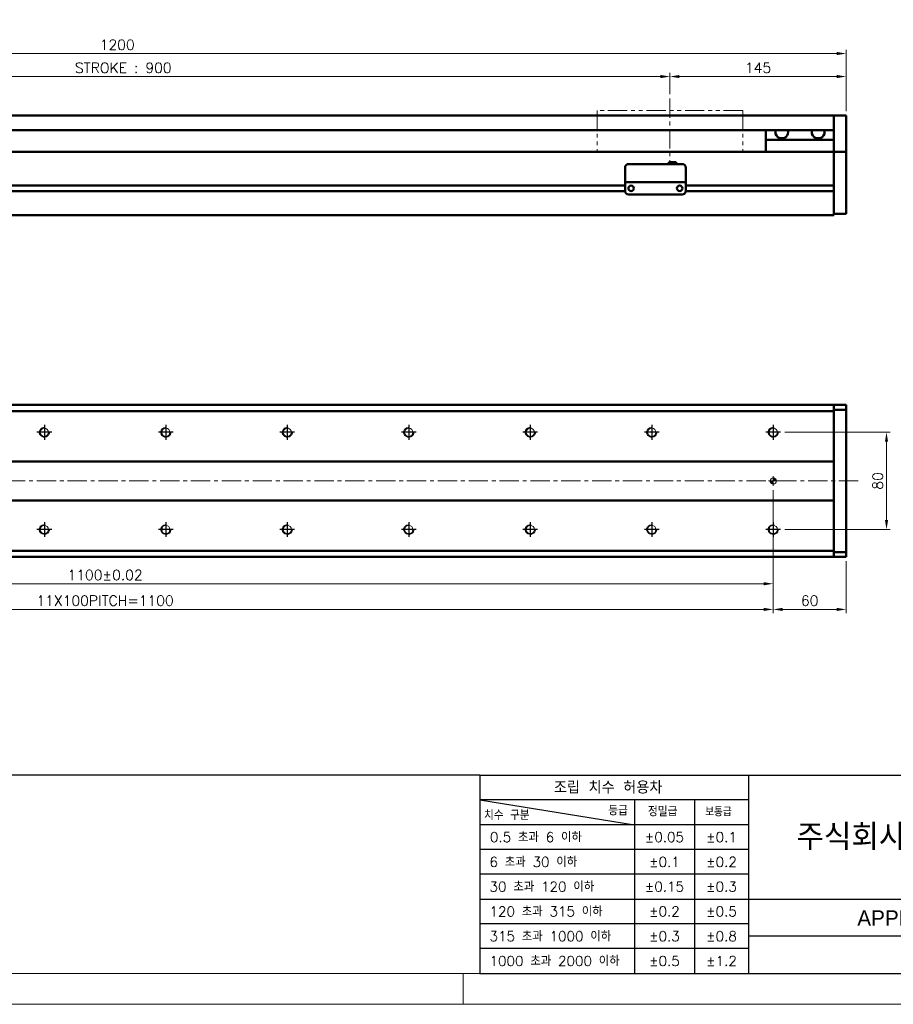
# Model space of a CAD drawing. Header units: millimetres. Extents: x 46891 to 50687, y 6223 to 10043.
# Tile 2 of 4: x 49252 to 49971, y 8529 to 9339. Entities that reach past the tile are written whole.
import ezdxf
from ezdxf.enums import TextEntityAlignment as Align

# ---------------------------------------------------------------- set-up
doc = ezdxf.new("R2010")
doc.units = ezdxf.units.MM
doc.header["$LTSCALE"] = 0.5
doc.linetypes.add('CENTER', pattern=[50.8, 31.75, -6.35, 6.35, -6.35])
doc.linetypes.add('PHANTOM', pattern=[63.5, 31.75, -6.35, 6.35, -6.35, 6.35, -6.35])
doc.layers.get('0').update_dxf_attribs({"lineweight": 20})
doc.layers.add('1', color=1, linetype='CENTER', lineweight=13)
doc.layers.add('외형선(ISO)', color=7, linetype='Continuous', lineweight=50)
for name, color, linetype in [('3', 3, 'Continuous'), ('C', 1, 'CENTER'), ('DIM', 4, 'Continuous')]:
    doc.layers.add(name, color=color, linetype=linetype)
doc.styles.add('ACISOGDT', font='amgdt.shx')
doc.styles.add('DSR TEXT', font='romans.shx', dxfattribs={"bigfont": 'whgtxt.shx'})
doc.styles.get("Standard").update_dxf_attribs({"font": 'romans.shx', "bigfont": 'whgtxt.shx'})
doc.dimstyles.new('DSR', dxfattribs={"dimscale": 2, "dimtxt": 3, "dimasz": 3, "dimexe": 0.5, "dimexo": 0.5, "dimgap": 0.5, "dimtad": 1, "dimdsep": 46, "dimtxsty": 'Standard', "dimcen": 2.5, "dimclrd": 4, "dimclre": 4, "dimclrt": 2, "dimadec": 0, "dimazin": 2, "dimtfac": 1, "dimtmove": 0, "dimatfit": 3, "dimfxl": 0, "dimlwd": -1, "dimlwe": -1, "dimarcsym": 0})

# ---------------------------------------------------------------- blocks, each defined once
blk = doc.blocks.new('A$C13F00394')
at = {"layer": '3'}
for p, q in [((0, 32), (-207.68, 32)), ((0, 32), (202.32, 32)), ((0, 32), (0, 0)), ((43.43, 32), (43.43, 0)), ((0, 28), (25, 24)), ((43.43, 28), (0, 28)), ((25, 28), (25, 0)), ((34.7, 28), (34.7, 0)), ((43.43, 24), (0, 24)), ((43.43, 20), (0, 20)), ((43.43, 16), (0, 16)), ((0, 12), (129.32, 12)), ((43.43, 8), (0, 8)), ((97.32, 6), (43.43, 6)), ((43.43, 4), (0, 4)), ((0, 0), (202.32, 0))]:
    blk.add_line(p, q, dxfattribs=at)
at = {"color": 0, "style": 'DSR TEXT'}
for s, height, p in [('조립 치수 허용차', 2, (11.97, 29.02)), ('등급', 1.5, (20.77, 25.52)), ('정밀급', 1.5, (27.18, 25.37)), ('치수 구분', 1.5, (0.69, 24.78)), ('보통급', 1.3, (36.41, 25.38)), (' 0.5 초과 6 이하', 1.6, (0.56, 21.19)), (' 6 초과 30 이하', 1.6, (0.49, 17.19)), (' 30 초과 120 이하', 1.6, (0.49, 13.19)), (' 120 초과 315 이하', 1.6, (0.49, 9.19)), (' 315 초과 1000 이하', 1.6, (0.49, 5.19)), (' 1000 초과 2000 이하', 1.6, (0.49, 1.19))]:
    blk.add_text(s, height=height, dxfattribs=at).set_placement(p)
at = {"color": 7, "style": 'ACISOGDT'}
blk.add_text('APPROVED', height=2.5, dxfattribs=at).set_placement((70.28, 8.93), align=Align.MIDDLE_CENTER)
at = {"color": 7, "insert": (70.37, 22), "char_height": 4.2, "attachment_point": 5, "style": 'DSR TEXT'}
blk.add_mtext('주식회사 디에스알', dxfattribs=at)
at = {"color": 0, "char_height": 1.6, "attachment_point": 5, "style": 'DSR TEXT'}
for s, insert in [('%%P0.05', (29.85, 22)), ('%%P0.1', (39.07, 22)), ('%%P0.1', (29.85, 18)), ('%%P0.2', (39.07, 18)), ('%%P0.15', (29.85, 14)), ('%%P0.3', (39.07, 14)), ('%%P0.2', (29.85, 10)), ('%%P0.5', (39.07, 10)), ('%%P0.3', (29.85, 6)), ('%%P0.8', (39.07, 6)), ('%%P0.5', (29.85, 2)), ('%%P1.2', (39.07, 2))]:
    blk.add_mtext(s, dxfattribs=dict(at, insert=insert))
blk = doc.blocks.new('A$C1C1952E1')
at = {"color": 1}
blk.add_lwpolyline([(0, 0), (420, 0), (420, 297), (0, 297)], close=True, dxfattribs=at)
at = {"color": 3}
blk.add_lwpolyline([(5, 5), (415, 5), (415, 292), (5, 292)], close=True, dxfattribs=at)
blk = doc.blocks.new('*D85')
at = {"color": 1, "linetype": 'ByBlock'}
for p, q in [((48887.25, 9278.16), (48887.25, 9295.56)), ((49787.25, 9278.16), (49787.25, 9295.56)), ((48895.05, 9292.56), (49779.45, 9292.56))]:
    blk.add_line(p, q, dxfattribs=at)
at = {"color": 1}
for points in [[(48895.05, 9293.86), (48895.05, 9291.26), (48887.25, 9292.56)], [(49779.45, 9293.86), (49779.45, 9291.26), (49787.25, 9292.56)]]:
    blk.add_solid(points, dxfattribs=at)
at = {"layer": 'Defpoints', "color": 0}
for p in [(49787.25, 9292.56), (48887.25, 9274.56), (49787.25, 9274.56)]:
    blk.add_point(p, dxfattribs=at)
at = {"color": 3, "insert": (49337.25, 9299.76), "char_height": 8.4, "attachment_point": 5, "style": 'DSR TEXT'}
blk.add_mtext('STROKE : 900', dxfattribs=at)
blk = doc.blocks.new('*D86')
at = {"color": 1, "linetype": 'ByBlock'}
for p, q in [((49787.25, 9278.16), (49787.25, 9295.56)), ((49932.25, 9264.16), (49932.25, 9295.56)), ((49795.05, 9292.56), (49924.45, 9292.56))]:
    blk.add_line(p, q, dxfattribs=at)
at = {"color": 1}
for points in [[(49795.05, 9293.86), (49795.05, 9291.26), (49787.25, 9292.56)], [(49924.45, 9293.86), (49924.45, 9291.26), (49932.25, 9292.56)]]:
    blk.add_solid(points, dxfattribs=at)
at = {"layer": 'Defpoints', "color": 0}
for p in [(49932.25, 9292.56), (49787.25, 9274.56), (49932.25, 9260.56)]:
    blk.add_point(p, dxfattribs=at)
at = {"color": 3, "insert": (49859.75, 9299.76), "char_height": 8.4, "attachment_point": 5, "style": 'DSR TEXT'}
blk.add_mtext('145', dxfattribs=at)
blk = doc.blocks.new('*D83')
at = {"color": 1, "linetype": 'ByBlock'}
for p, q in [((48732.25, 9264.16), (48732.25, 9314.5)), ((49924.45, 9311.5), (48740.05, 9311.5)), ((49932.25, 9264.16), (49932.25, 9314.5))]:
    blk.add_line(p, q, dxfattribs=at)
at = {"color": 1}
for points in [[(48740.05, 9312.8), (48740.05, 9310.2), (48732.25, 9311.5)], [(49924.45, 9312.8), (49924.45, 9310.2), (49932.25, 9311.5)]]:
    blk.add_solid(points, dxfattribs=at)
at = {"layer": 'Defpoints', "color": 0}
for p in [(48732.25, 9311.5), (48732.25, 9260.56), (49932.25, 9260.56)]:
    blk.add_point(p, dxfattribs=at)
at = {"color": 3, "insert": (49332.25, 9318.7), "char_height": 8.4, "attachment_point": 5, "style": 'DSR TEXT'}
blk.add_mtext('1200', dxfattribs=at)
blk = doc.blocks.new('A$C33E56CC6')
h = blk.add_hatch()
h.set_pattern_fill('ANSI31', color=256, style=0)
h.set_pattern_definition([(45, (-7065.45672, -6508.5399), (-0.0883883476, 0.0883883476), [])])
h.paths.add_polyline_path([(4, 6.5, 0.414214), (1.5, 4), (4, 4)])
h.paths.add_polyline_path([(6.5, 4), (4, 4), (4, 1.5, 0.414214)])
blk.add_circle((4, 4), 2.5)
at = {"layer": '1'}
for p, q in [((0, 4), (8, 4)), ((4, 0), (4, 8))]:
    blk.add_line(p, q, dxfattribs=at)
blk = doc.blocks.new('tap8')
blk.add_circle((0, 0), 3.4)
at = {"layer": 'C', "color": 1, "linetype": 'CENTER'}
for p, q in [((-6.05, 0), (6.05, 0)), ((0, -6.05), (0, 6.05))]:
    blk.add_line(p, q, dxfattribs=at)
at = {"layer": 'DIM', "color": 3}
blk.add_arc((0, 0), 4, 263.84551, 189.43144, dxfattribs=at)
blk = doc.blocks.new('*D90')
at = {"color": 1, "linetype": 'ByBlock'}
for p, q in [((48772.25, 8952.15), (48772.25, 8872.13)), ((49872.25, 8952.15), (49872.25, 8872.13)), ((48780.05, 8875.13), (49864.45, 8875.13))]:
    blk.add_line(p, q, dxfattribs=at)
at = {"color": 1}
for points in [[(48780.05, 8876.43), (48780.05, 8873.83), (48772.25, 8875.13)], [(49864.45, 8876.43), (49864.45, 8873.83), (49872.25, 8875.13)]]:
    blk.add_solid(points, dxfattribs=at)
at = {"layer": 'Defpoints', "color": 0}
for p in [(48772.25, 8955.75), (49872.25, 8955.75), (49872.25, 8875.13)]:
    blk.add_point(p, dxfattribs=at)
at = {"color": 3, "insert": (49322.25, 8882.33), "char_height": 8.4, "attachment_point": 5, "style": 'DSR TEXT'}
blk.add_mtext('1100%%P0.02', dxfattribs=at)
blk = doc.blocks.new('*D91')
at = {"color": 1, "linetype": 'ByBlock'}
for p, q in [((48772.25, 8908.54), (48772.25, 8851.01)), ((49872.25, 8908.54), (49872.25, 8851.01)), ((48780.05, 8854.01), (49864.45, 8854.01))]:
    blk.add_line(p, q, dxfattribs=at)
at = {"color": 1}
for points in [[(48780.05, 8855.31), (48780.05, 8852.71), (48772.25, 8854.01)], [(49864.45, 8855.31), (49864.45, 8852.71), (49872.25, 8854.01)]]:
    blk.add_solid(points, dxfattribs=at)
at = {"layer": 'Defpoints', "color": 0}
for p in [(48772.25, 8912.14), (49872.25, 8912.14), (49872.25, 8854.01)]:
    blk.add_point(p, dxfattribs=at)
at = {"color": 3, "insert": (49322.25, 8861.21), "char_height": 8.4, "attachment_point": 5, "style": 'DSR TEXT'}
blk.add_mtext('11X100PITCH=1100', dxfattribs=at)
blk = doc.blocks.new('*D92')
at = {"color": 1, "linetype": 'ByBlock'}
for p, q in [((49872.25, 8908.54), (49872.25, 8851.01)), ((49932.25, 8893.65), (49932.25, 8851.01)), ((49880.05, 8854.01), (49924.45, 8854.01))]:
    blk.add_line(p, q, dxfattribs=at)
at = {"color": 1}
for points in [[(49880.05, 8855.31), (49880.05, 8852.71), (49872.25, 8854.01)], [(49924.45, 8855.31), (49924.45, 8852.71), (49932.25, 8854.01)]]:
    blk.add_solid(points, dxfattribs=at)
at = {"layer": 'Defpoints', "color": 0}
for p in [(49872.25, 8912.14), (49932.25, 8897.25), (49932.25, 8854.01)]:
    blk.add_point(p, dxfattribs=at)
at = {"color": 3, "insert": (49902.25, 8861.21), "char_height": 8.4, "attachment_point": 5, "style": 'DSR TEXT'}
blk.add_mtext('60', dxfattribs=at)
blk = doc.blocks.new('*D94')
at = {"color": 1, "linetype": 'ByBlock'}
for p, q in [((49881.9, 8999.75), (49968.5, 8999.75)), ((49965.5, 8927.55), (49965.5, 8991.95)), ((49881.9, 8919.75), (49968.5, 8919.75))]:
    blk.add_line(p, q, dxfattribs=at)
at = {"color": 1}
for points in [[(49964.2, 8991.95), (49966.8, 8991.95), (49965.5, 8999.75)], [(49964.2, 8927.55), (49966.8, 8927.55), (49965.5, 8919.75)]]:
    blk.add_solid(points, dxfattribs=at)
at = {"layer": 'Defpoints', "color": 0}
for p in [(49878.3, 8999.75), (49965.5, 8999.75), (49878.3, 8919.75)]:
    blk.add_point(p, dxfattribs=at)
at = {"color": 3, "insert": (49958.3, 8959.75), "char_height": 8.4, "attachment_point": 5, "rotation": 90, "style": 'DSR TEXT'}
blk.add_mtext('80', dxfattribs=at)

msp = doc.modelspace()

# ---------------------------------------------------------------- linework, layer by layer
at = {"color": 6, "linetype": 'PHANTOM'}
for p, q in [((49847.25224, 9264.55564), (49727.25224, 9264.55564)), ((49727.25224, 9264.55564), (49727.25224, 9230.55564)), ((49847.25224, 9264.55564), (49847.25224, 9230.55564))]:
    msp.add_line(p, q, dxfattribs=at)
at = {"color": 1}
msp.add_line((49616.94052, 8554.47812), (49616.94052, 8528.99552), dxfattribs=at)
at = {"layer": '1'}
for p, q in [((49787.25224, 9274.55564), (49787.25224, 9220.55564)), ((49942.25224, 8959.74981), (48722.25224, 8959.74981))]:
    msp.add_line(p, q, dxfattribs=at)
at = {"layer": '3'}
msp.add_line((49630.61213, 8554.47812), (50661.72712, 8554.47812), dxfattribs=at)
at = {"layer": '외형선(ISO)'}
for p, q in [((48947.25224, 9260.55564), (49922.25224, 9260.55564)), ((49922.25224, 9260.55564), (49922.25224, 9258.55564)), ((49922.25224, 9260.55564), (49932.25224, 9260.55564)), ((49922.25224, 9258.55564), (49922.25224, 9260.55564)), ((49922.25224, 9257.77112), (49922.25224, 9258.55564)), ((49922.25224, 9258.55564), (49922.25224, 9257.77112)), ((49922.25224, 9257.27241), (49922.25224, 9257.77112)), ((49922.25224, 9257.77112), (49922.25224, 9257.27241)), ((49922.25224, 9257.27241), (49922.25224, 9256.20393)), ((49922.25224, 9256.20393), (49922.25224, 9257.27241)), ((49922.25224, 9256.20393), (49922.25224, 9253.21813)), ((49922.25224, 9253.21813), (49922.25224, 9256.20393)), ((49932.25224, 9258.55564), (49932.25224, 9260.55564)), ((49932.25224, 9258.55564), (49932.25224, 9257.77112)), ((49932.25224, 9257.77112), (49932.25224, 9257.27241)), ((49932.25224, 9256.20393), (49932.25224, 9257.27241)), ((49932.25224, 9253.21813), (49932.25224, 9256.20393)), ((48947.25224, 9248.55564), (49922.25224, 9248.55564)), ((49866.25224, 9240.55564), (49866.25224, 9248.55564)), ((49922.25224, 9244.65382), (49922.25224, 9253.21813)), ((49922.25224, 9253.21813), (49922.25224, 9249.05564)), ((49932.25224, 9253.21813), (49932.25224, 9244.65382)), ((49922.25224, 9240.55564), (49866.25224, 9240.55564)), ((49866.25224, 9230.55564), (49866.25224, 9240.55564)), ((49922.25224, 9242.55853), (49922.25224, 9244.65382)), ((49922.25224, 9231.13658), (49922.25224, 9242.55853)), ((49932.25224, 9244.65382), (49932.25224, 9242.55853)), ((49932.25224, 9242.55853), (49932.25224, 9231.13658)), ((49922.25224, 9230.55564), (48892.25224, 9230.55564)), ((49922.25224, 9230.55564), (49922.25224, 9231.13658)), ((49922.25224, 9227.55564), (49922.25224, 9230.55564)), ((49922.25224, 9230.55564), (49922.25224, 9227.55564)), ((49922.25224, 9230.55564), (49932.25224, 9230.55564)), ((49932.25224, 9231.13658), (49932.25224, 9230.55564)), ((49932.25224, 9227.55564), (49932.25224, 9230.55564)), ((49786.25224, 9222.05579), (49786.25224, 9220.5558)), ((49786.25224, 9222.05579), (49792.25224, 9222.05579)), ((49792.25224, 9222.05579), (49792.25224, 9220.5558)), ((49922.25224, 9227.55564), (49922.25224, 9203.00564)), ((49922.25224, 9184.79828), (49922.25224, 9227.55564)), ((49932.25224, 9227.55564), (49932.25224, 9184.79828)), ((49750.25224, 9207.5558), (49750.25224, 9217.5558)), ((49753.25224, 9220.5558), (49797.25224, 9220.5558)), ((49800.25224, 9217.5558), (49800.25224, 9207.5558)), ((49750.25224, 9207.5558), (49750.25224, 9205.55579)), ((49800.25224, 9205.55579), (49800.25224, 9207.5558)), ((49750.26269, 9198.30564), (48946.2418, 9198.30564)), ((49750.26269, 9198.30564), (48946.2418, 9198.30564)), ((49750.25224, 9202.80564), (48946.25224, 9202.80564)), ((49750.25224, 9202.80564), (48946.25224, 9202.80564)), ((49750.25224, 9205.55577), (49750.25224, 9205.55579)), ((49750.25224, 9205.55579), (49800.25224, 9205.55579)), ((49750.25224, 9205.05576), (49750.25224, 9205.55577)), ((49750.25224, 9205.55577), (49753.02274, 9205.55577)), ((49750.25224, 9198.55576), (49750.25224, 9205.05576)), ((49755.27558, 9202.80564), (49755.22891, 9202.80564)), ((49755.48174, 9205.55577), (49757.75224, 9205.55577)), ((49762.75224, 9205.55577), (49787.75224, 9205.55577)), ((49792.75224, 9205.55577), (49795.02274, 9205.55577)), ((49795.27558, 9202.80564), (49795.22891, 9202.80564)), ((49797.48174, 9205.55577), (49800.25224, 9205.55577)), ((49922.25224, 9198.30564), (49800.2418, 9198.30564)), ((49800.25224, 9205.55579), (49800.25224, 9205.55577)), ((49800.25224, 9205.55577), (49800.25224, 9205.05576)), ((49800.25224, 9205.05576), (49800.25224, 9198.55576)), ((49922.25224, 9202.80564), (49800.25224, 9202.80564)), ((49922.25224, 9198.10564), (49922.25224, 9184.79828)), ((49753.25224, 9195.55576), (49797.25224, 9195.55576)), ((49922.25224, 9182.67696), (49922.25224, 9184.79828)), ((49922.25224, 9184.79828), (49922.25224, 9182.67696)), ((49922.25224, 9182.67696), (49922.25224, 9178.55564)), ((49922.25224, 9179.55564), (49922.25224, 9182.67696)), ((49932.25224, 9182.67696), (49932.25224, 9184.79828)), ((49932.25224, 9182.67696), (49932.25224, 9179.55564)), ((48742.25224, 9178.55564), (49922.25224, 9178.55564)), ((49922.25224, 9179.55564), (49932.25224, 9179.55564)), ((49922.25224, 9022.24981), (48742.25224, 9022.24981)), ((49922.25224, 9022.24981), (49922.25224, 9021.37113)), ((49922.25224, 9021.37113), (49922.25224, 9022.24981)), ((49922.25224, 9022.24981), (49932.25224, 9022.24981)), ((49922.25224, 9017.24981), (49922.25224, 9021.37113)), ((49922.25224, 9021.37113), (49922.25224, 9018.24981)), ((49932.25224, 9022.24981), (49932.25224, 9021.37113)), ((49932.25224, 9018.24981), (49932.25224, 9021.37113)), ((49922.25224, 9017.24981), (48742.25224, 9017.24981)), ((49922.25224, 9018.24981), (49932.25224, 9018.24981)), ((49922.25224, 8975.74981), (49922.25224, 9017.24981)), ((49932.25224, 8901.24981), (49932.25224, 9018.24981)), ((48742.25224, 8975.74981), (49922.25224, 8975.74981)), ((49922.25224, 8974.89626), (49922.25224, 8975.74981)), ((49922.25224, 8974.5427), (49922.25224, 8974.89626)), ((49922.25224, 8944.95692), (49922.25224, 8974.5427)), ((49922.25224, 8974.5427), (49922.25224, 8944.95692)), ((49922.25224, 8943.74981), (48742.25224, 8943.74981)), ((49922.25224, 8944.60336), (49922.25224, 8944.95692)), ((49922.25224, 8943.74981), (49922.25224, 8944.60336)), ((49922.25224, 8902.24981), (49922.25224, 8943.74981)), ((48742.25224, 8902.24981), (49922.25224, 8902.24981)), ((49922.25224, 8898.12849), (49922.25224, 8902.24981)), ((49922.25224, 8901.24981), (49922.25224, 8898.12849)), ((49922.25224, 8901.24981), (49932.25224, 8901.24981)), ((49922.25224, 8898.12849), (49922.25224, 8897.24981)), ((49922.25224, 8897.24981), (49922.25224, 8898.12849)), ((49932.25224, 8898.12849), (49932.25224, 8901.24981)), ((49932.25224, 8898.12849), (49932.25224, 8897.24981)), ((49922.25224, 8897.24981), (48742.25224, 8897.24981)), ((49922.25224, 8897.24981), (49932.25224, 8897.24981))]:
    msp.add_line(p, q, dxfattribs=at)
for centre in [(49755.25224, 9200.55576), (49795.25224, 9200.55576)]:
    msp.add_circle(centre, 2.25, dxfattribs=at)
for centre, start, end in [((49753.25224, 9217.5558), 90, 180), ((49797.25224, 9217.5558), 0, 90), ((49753.25224, 9198.55576), 180, 270), ((49797.25224, 9198.55576), 270, 0)]:
    msp.add_arc(centre, 3, start, end, dxfattribs=at)
for centre, major_axis, ratio, start_param, end_param in [((49879.25224, 9246.55564), (5.25, 0), 0.923076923, 2.716178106, 6.708599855), ((49909.25224, 9246.55564), (5.25, 0), 0.923076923, 2.716178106, 6.708599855), ((49754.25224, 9205.55579), (-1.2295, 0), 0.00001, 3.138702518, 6.280295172), ((49760.25224, 9205.55579), (-2.5, 0), 0.00001, 3.141592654, 6.283185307), ((49790.25224, 9205.55579), (-2.5, 0), 0.00001, 3.141592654, 6.283185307), ((49796.25224, 9205.55579), (-1.2295, 0), 0.00001, 3.140629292, 6.282221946)]:
    msp.add_ellipse(centre, major_axis=major_axis, ratio=ratio, start_param=start_param, end_param=end_param, dxfattribs=at)

# ---------------------------------------------------------------- block references
at = {"xscale": 5.096520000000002, "yscale": 5.096520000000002, "zscale": 5.096520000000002}
for name, p in [('A$C1C1952E1', (48546.67132, 8528.99552)), ('A$C13F00394', (49630.61214, 8554.47812))]:
    msp.add_blockref(name, p, dxfattribs=at)
at = {"xscale": -1}
for name, p, rotation in [('tap8', (49272.25224, 8999.74981), 90), ('tap8', (49372.25224, 8999.74981), 90), ('tap8', (49472.25224, 8999.74981), 90), ('tap8', (49572.25224, 8999.74981), 90), ('tap8', (49672.25224, 8999.74981), 90), ('tap8', (49772.25224, 8999.74981), 90), ('tap8', (49872.25224, 8999.74981), 90), ('A$C33E56CC6', (49868.25224, 8963.74981), 180), ('tap8', (49272.25224, 8919.74981), 90), ('tap8', (49372.25224, 8919.74981), 90), ('tap8', (49472.25224, 8919.74981), 90), ('tap8', (49572.25224, 8919.74981), 90), ('tap8', (49672.25224, 8919.74981), 90), ('tap8', (49772.25224, 8919.74981), 90), ('tap8', (49872.25224, 8919.74981), 90)]:
    msp.add_blockref(name, p, dxfattribs=dict(at, rotation=rotation))

# ---------------------------------------------------------------- dimensions: what is measured, and where the dimension line sits
for base, p1, p2, picture, middle in [((48732.25224, 9311.50123), (49932.25224, 9260.55564), (48732.25224, 9260.55564), '*D83', (49332.25224, 9318.70123)), ((49932.25224, 9292.55749), (49787.25224, 9274.55564), (49932.25224, 9260.55564), '*D86', (49859.75224, 9299.75749)), ((49932.25224, 8854.01487), (49872.25224, 8912.13817), (49932.25224, 8897.24981), '*D92', (49902.25224, 8861.21487))]:
    dim = msp.add_linear_dim(base=base, p1=p1, p2=p2, dimstyle='DSR', override={"dimscale": 3, "dimtxt": 2.8, "dimasz": 2.600136, "dimexe": 1, "dimexo": 1.2, "dimgap": 1, "dimdec": 4, "dimtxsty": 'DSR TEXT', "dimclrd": 1, "dimclre": 1, "dimclrt": 3, "dimtdec": 4, "dimtix": 1})
    dim.commit()
    dim.dimension.update_dxf_attribs({"geometry": picture, "text_midpoint": middle})
for base, p1, p2, text, picture, middle in [((49787.25224, 9292.55749), (48887.25224, 9274.55564), (49787.25224, 9274.55564), 'STROKE : <>', '*D85', (49337.25224, 9299.75749)), ((49872.25224, 8875.12653), (48772.25224, 8955.74981), (49872.25224, 8955.74981), '<>%%P0.02', '*D90', (49322.25224, 8882.32653)), ((49872.25224, 8854.01487), (48772.25224, 8912.13817), (49872.25224, 8912.13817), '11X100PITCH=<>', '*D91', (49322.25224, 8861.21487))]:
    dim = msp.add_linear_dim(base=base, p1=p1, p2=p2, text=text, dimstyle='DSR', override={"dimscale": 3, "dimtxt": 2.8, "dimasz": 2.600136, "dimexe": 1, "dimexo": 1.2, "dimgap": 1, "dimdec": 4, "dimtxsty": 'DSR TEXT', "dimclrd": 1, "dimclre": 1, "dimclrt": 3, "dimtdec": 4, "dimtix": 1})
    dim.commit()
    dim.dimension.update_dxf_attribs({"geometry": picture, "text_midpoint": middle})
dim = msp.add_linear_dim(base=(49965.50158, 8999.74981), p1=(49878.29922, 8919.74981), p2=(49878.29922, 8999.74981), angle=270, dimstyle='DSR', override={"dimscale": 3, "dimtxt": 2.8, "dimasz": 2.600136, "dimexe": 1, "dimexo": 1.2, "dimgap": 1, "dimdec": 4, "dimtxsty": 'DSR TEXT', "dimclrd": 1, "dimclre": 1, "dimclrt": 3, "dimtdec": 4, "dimtix": 1})
dim.commit()
dim.dimension.update_dxf_attribs({"geometry": '*D94', "text_midpoint": (49958.30158, 8959.74981)})

doc.saveas('drawing.dxf')
